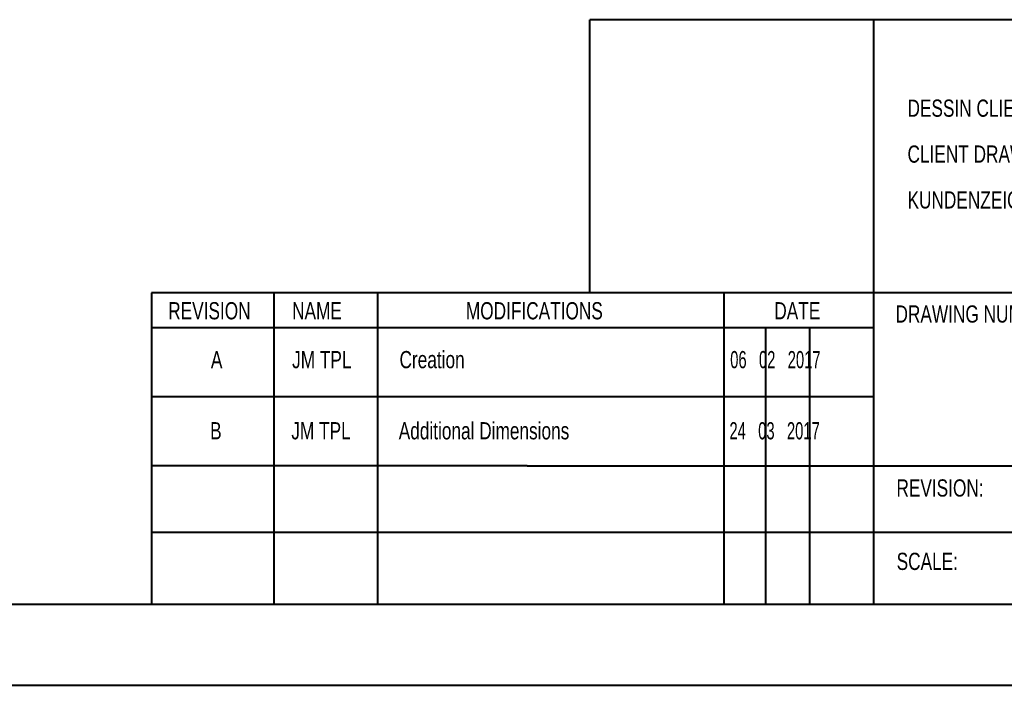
# Model space of a CAD drawing. Header units: millimetres. Extents: x 0 to 420, y 0 to 297.
# Tile 55 of 91: x 215 to 336, y 0 to 82. Entities that reach past the tile are written whole.
import ezdxf

# ---------------------------------------------------------------- set-up
doc = ezdxf.new("R2010")
doc.units = ezdxf.units.MM
doc.styles.add('SLDTEXTSTYLE0', font='TXT', dxfattribs={"width": 0.75})
doc.styles.add('SLDTEXTSTYLE2', font='TXT', dxfattribs={"width": 0.642857})

# ---------------------------------------------------------------- blocks, each defined once
blk = doc.blocks.new('SW_NOTE_1')
at = {"color": 0, "linetype": 'Continuous', "lineweight": 0, "char_height": 2.1167, "attachment_point": 1, "style": 'SLDTEXTSTYLE0'}
for s, insert in [('DESSIN CLIENT', (0, 2.73)), ('CLIENT DRAWING', (0, -2.92)), ('KUNDENZEICHNUNG', (0, -8.56))]:
    blk.add_mtext(s, dxfattribs=dict(at, insert=insert))

msp = doc.modelspace()

# ---------------------------------------------------------------- linework, layer by layer
at = {"color": 7, "linetype": 'Continuous', "lineweight": 40}
for p, q in [((410.07884357, 82.12533972), (285.17810608, 82.12533972)), ((285.17810608, 48.51380397), (285.17810608, 82.12533972)), ((320.13882313, 82.12533972), (320.13882313, 10.21478016)), ((410.07884357, 48.51380397), (231.21888987, 48.51380397)), ((231.21888987, 48.51380397), (231.21888987, 10.21478016)), ((246.27050125, 48.51380397), (246.27050125, 10.21478016)), ((259.04765613, 48.51380397), (259.04765613, 10.21478016)), ((301.67592443, 48.51380397), (301.67592443, 10.21478016)), ((320.13882313, 44.214896), (231.21888987, 44.21478016)), ((306.85713062, 10.21478016), (306.85713062, 44.21487869)), ((312.24838572, 44.21488572), (312.24838572, 10.21478016)), ((320.13882313, 35.71478016), (231.21888987, 35.71478016)), ((277.47884357, 27.21478016), (231.21888987, 27.21478016)), ((277.47884357, 27.21478016), (410.07884357, 27.21478016)), ((410.07884357, 19.03869425), (231.21888987, 19.03869425)), ((9.54138493, 10.21478016), (410.07884357, 10.21478016)), ((0.07884357, 0.21478016), (420.07884357, 0.21478016))]:
    msp.add_line(p, q, dxfattribs=at)

# ---------------------------------------------------------------- block references
at = {"color": 7, "linetype": 'Continuous', "lineweight": 0}
msp.add_blockref('SW_NOTE_1', (324.31282814, 69.56775426), dxfattribs=at)

# ---------------------------------------------------------------- texts
at = {"color": 7, "linetype": 'Continuous', "lineweight": 0, "attachment_point": 1}
for s, insert, char_height, style in [('REVISION', (233.25959842, 47.3648876), 2.116666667, 'SLDTEXTSTYLE0'), ('NAME', (248.51710075, 47.3648876), 2.116666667, 'SLDTEXTSTYLE0'), ('MODIFICATIONS', (269.92130509, 47.3648876), 2.1166666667, 'SLDTEXTSTYLE0'), ('DATE', (307.90495934, 47.3648876), 2.116666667, 'SLDTEXTSTYLE0'), ('DRAWING NUMBER:', (322.8350305, 46.96581736), 2.1166666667, 'SLDTEXTSTYLE0'), ('A', (238.51549723, 41.35235219), 2.11666667, 'SLDTEXTSTYLE0'), ('JM TPL', (248.51710075, 41.35235219), 2.116666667, 'SLDTEXTSTYLE0'), ('Creation', (261.74666224, 41.35235219), 2.116666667, 'SLDTEXTSTYLE0'), ('06   02   2017', (302.47668387, 41.35235219), 2.1166666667, 'SLDTEXTSTYLE2'), ('Additional Dimensions', (261.6506351, 32.59716599), 2.1166666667, 'SLDTEXTSTYLE0'), ('B', (238.41947009, 32.59716599), 2.11666667, 'SLDTEXTSTYLE0'), ('JM TPL', (248.42107361, 32.59716599), 2.116666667, 'SLDTEXTSTYLE0'), ('24   03   2017', (302.38065673, 32.59716599), 2.1166666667, 'SLDTEXTSTYLE2'), ('REVISION:', (322.95280968, 25.5561209), 2.116666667, 'SLDTEXTSTYLE0'), ('SCALE:', (322.97730812, 16.52544068), 2.116666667, 'SLDTEXTSTYLE0')]:
    msp.add_mtext(s, dxfattribs=dict(at, insert=insert, char_height=char_height, style=style))

doc.saveas('drawing.dxf')
